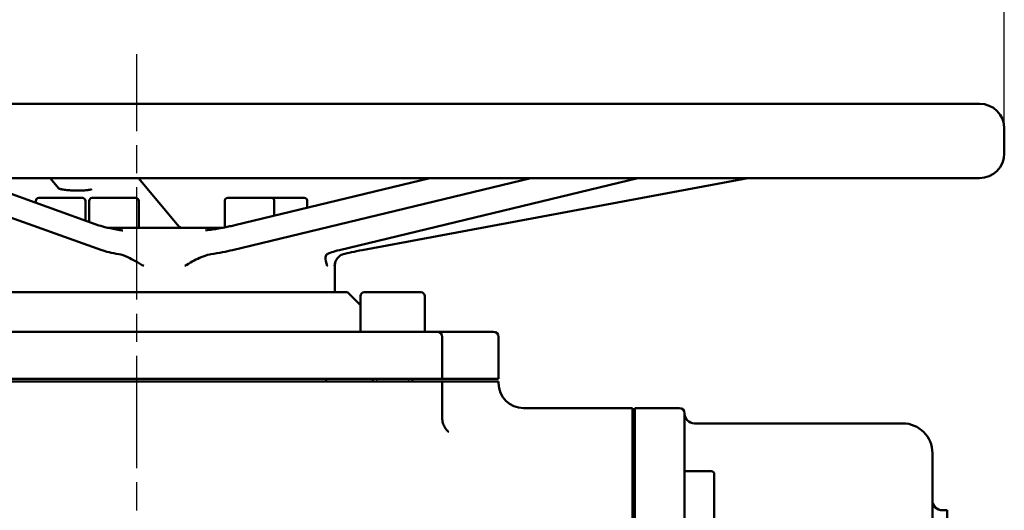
# Model space of a CAD drawing. Header units: millimetres. Extents: x 0 to 1680, y 0 to 1188.
# Tile 25 of 27: x 1271 to 1469, y 823 to 922. Entities that reach past the tile are written whole.
import ezdxf

# ---------------------------------------------------------------- set-up
doc = ezdxf.new("R2010")
doc.units = ezdxf.units.MM
doc.header["$LTSCALE"] = 4
doc.linetypes.add('CHAIN', pattern=[0.7087, 0.4724, -0.0591, 0.1181, -0.0591])
for name, color, linetype, lineweight in [('Видимый контур (ГОСТ)', 7, 'Continuous', 50), ('Линия резьбы (ГОСТ)', 7, 'Continuous', 25), ('Осевая линия (ГОСТ)', 7, 'Continuous', 25), ('Размер (ГОСТ)', 7, 'Continuous', 25)]:
    doc.layers.add(name, color=color, linetype=linetype, lineweight=lineweight)
doc.styles.add('Обычный текст (ГОСТ)', font='GOST Common Italic.ttf')
doc.dimstyles.new('Диаметр (ГОСТ)', dxfattribs={"dimscale": 4, "dimtxt": 3.5, "dimasz": 3.5, "dimexe": 1, "dimexo": 0, "dimgap": 0.5, "dimtad": 1, "dimtxsty": 'Обычный текст (ГОСТ)', "dimblk": 'Filled-1', "dimcen": 0.09, "dimdle": 15, "dimclrd": 256, "dimclre": 256, "dimclrt": 256, "dimazin": 2, "dimtfac": 0.714286, "dimtdec": 3, "dimtmove": 0, "dimatfit": 3, "dimfxl": 1, "dimtolj": 1, "dimlwd": 25, "dimlwe": 25, "dimarcsym": 0})

# ---------------------------------------------------------------- blocks, each defined once
blk = doc.blocks.new('Filled-1')
at = {"color": 0}
for p, q in [((0, 0), (-1, 0.143)), ((-1, 0.143), (-1, -0.143)), ((-1, 0), (0, 0)), ((-1, -0.143), (0, 0))]:
    blk.add_line(p, q, dxfattribs=at)
at = {"color": 0, "flags": 128}
blk.add_lwpolyline([(-1, -0.143), (0, 0), (-1, 0.143), (-1, -0.143)], dxfattribs=at)
at = {"color": 0}
blk.add_solid([(-1, -0.143), (0, 0), (-1, 0.143), (-1, -0.143)], dxfattribs=at)
blk = doc.blocks.new('*D15')
at = {"layer": 'Defpoints', "color": 0, "linetype": 'Continuous', "transparency": 16777216}
for p in [(1469.12, 959.6), (1119.12, 899.6), (1469.12, 899.6)]:
    blk.add_point(p, dxfattribs=at)
at = {"layer": 'Размер (ГОСТ)', "linetype": 'Continuous', "lineweight": 25, "transparency": 16777216}
for p, q in [((1119.12, 899.6), (1119.12, 963.6)), ((1469.12, 899.6), (1469.12, 963.6)), ((1133.12, 959.6), (1455.12, 959.6))]:
    blk.add_line(p, q, dxfattribs=at)
at = {"layer": 'Размер (ГОСТ)', "linetype": 'Continuous', "lineweight": 25, "transparency": 16777216, "xscale": 14, "yscale": 14, "zscale": 14, "rotation": 180}
blk.add_blockref('Filled-1', (1119.12, 959.6), dxfattribs=at)
at = {"layer": 'Размер (ГОСТ)', "linetype": 'Continuous', "lineweight": 25, "transparency": 16777216, "xscale": 14, "yscale": 14, "zscale": 14}
blk.add_blockref('Filled-1', (1469.12, 959.6), dxfattribs=at)
at = {"layer": 'Размер (ГОСТ)', "linetype": 'Continuous', "lineweight": 25, "transparency": 16777216, "insert": (1271.16, 981.74), "char_height": 14, "attachment_point": 1, "style": 'Обычный текст (ГОСТ)'}
blk.add_mtext('\\A1;\\fGOST Common|b0|i1;{\\H14.0000;\ue90d350}', dxfattribs=at)

msp = doc.modelspace()

# ---------------------------------------------------------------- linework, layer by layer
at = {"layer": 'Видимый контур (ГОСТ)'}
for p, q in [((1124.122, 904.597), (1464.122, 904.597)), ((1469.122, 894.597), (1469.122, 899.597)), ((1464.122, 889.597), (1124.122, 889.597)), ((1246.487, 889.597), (1287.07, 875.081)), ((1286.523, 880.078), (1259.912, 889.597)), ((1278.437, 887.492), (1276.681, 889.597)), ((1294.504, 889.597), (1302.681, 879.794)), ((1313.441, 875.081), (1373.614, 889.597)), ((1353.256, 889.597), (1313.925, 880.109)), ((1395.18, 889.597), (1335.006, 875.081)), ((1339.612, 875.081), (1417.383, 889.597)), ((1273.774, 884.997), (1273.774, 884.639)), ((1274.374, 885.597), (1283.174, 885.597)), ((1283.774, 884.997), (1283.774, 881.062)), ((1284.543, 884.997), (1284.543, 880.787)), ((1285.143, 885.597), (1293.943, 885.597)), ((1294.543, 884.997), (1294.543, 879.597)), ((1311.878, 884.997), (1311.878, 879.671)), ((1312.478, 885.597), (1321.278, 885.597)), ((1321.278, 885.597), (1327.934, 885.597)), ((1321.878, 884.997), (1321.878, 882.027)), ((1328.534, 884.997), (1328.534, 883.633)), ((1288.233, 879.597), (1311.486, 879.597)), ((1334.122, 872.12), (1334.122, 866.597)), ((1336.622, 866.597), (1251.622, 866.597)), ((1336.622, 866.597), (1339.24, 863.978)), ((1340.04, 866.597), (1351.44, 866.597)), ((1339.24, 865.797), (1339.24, 858.597)), ((1352.24, 865.797), (1352.24, 858.597)), ((1255.729, 858.597), (1332.515, 858.597)), ((1342.428, 858.597), (1332.515, 858.597)), ((1342.428, 858.597), (1354.74, 858.597)), ((1355.031, 858.597), (1354.74, 858.597)), ((1355.031, 858.597), (1366.122, 858.597)), ((1355.74, 849.097), (1355.74, 857.597)), ((1367.122, 849.097), (1367.122, 857.597)), ((1333.048, 849.097), (1255.195, 849.097)), ((1333.048, 848.597), (1255.195, 848.597)), ((1332.349, 848.597), (1332.349, 849.097)), ((1333.048, 849.097), (1342.06, 849.097)), ((1342.06, 848.597), (1333.048, 848.597)), ((1341.74, 849.097), (1341.74, 848.597)), ((1355.74, 849.097), (1342.06, 849.097)), ((1355.74, 848.597), (1342.06, 848.597)), ((1349.74, 849.097), (1349.74, 848.597)), ((1355.74, 849.097), (1355.877, 849.097)), ((1355.877, 848.597), (1355.74, 848.597)), ((1355.74, 841.265), (1355.74, 848.597)), ((1367.122, 849.097), (1355.877, 849.097)), ((1367.122, 848.597), (1355.877, 848.597)), ((1367.122, 848.221), (1367.122, 848.597)), ((1372.122, 843.221), (1394.122, 843.221)), ((1394.122, 834.271), (1394.122, 843.221)), ((1394.622, 834.271), (1394.622, 843.221)), ((1394.622, 843.221), (1403.622, 843.221)), ((1404.622, 842.221), (1404.622, 833.318)), ((1406.622, 840.147), (1448.622, 840.147)), ((1394.122, 834.271), (1394.122, 827.775)), ((1394.622, 827.775), (1394.622, 834.271)), ((1454.622, 834.147), (1454.622, 706.147)), ((1404.622, 833.318), (1404.622, 827.471)), ((1410.022, 830.509), (1404.622, 830.509)), ((1410.622, 829.909), (1410.622, 821.109)), ((1394.122, 712.519), (1394.122, 827.775)), ((1394.622, 712.519), (1394.622, 827.775)), ((1404.622, 827.471), (1404.622, 712.822)), ((1456.622, 822.615), (1457.622, 822.615)), ((1457.622, 761.647), (1457.622, 822.615))]:
    msp.add_line(p, q, dxfattribs=at)
for centre, radius, start, end in [((1464.122, 899.597), 5, 0, 90), ((1464.122, 894.597), 5, 270, 0), ((1274.374, 884.997), 0.6, 90, 180), ((1283.174, 884.997), 0.6, 0, 90), ((1285.143, 884.997), 0.6, 90, 180), ((1293.943, 884.997), 0.6, 0, 90), ((1312.478, 884.997), 0.6, 90, 180), ((1321.278, 884.997), 0.6, 0, 90), ((1327.934, 884.997), 0.6, 0, 90), ((1340.04, 865.797), 0.8, 90, 180), ((1351.44, 865.797), 0.8, 0, 90), ((1354.74, 857.597), 1, 0, 90), ((1366.122, 857.597), 1, 0, 90), ((1372.122, 848.221), 5, 180, 270), ((1403.622, 842.221), 1, 0, 90), ((1406.622, 842.147), 2, 180, 270), ((1448.622, 834.147), 6, 0, 90), ((1410.022, 829.909), 0.6, 0, 90), ((1456.622, 824.615), 2, 180, 270)]:
    msp.add_arc(centre, radius, start, end, dxfattribs=at)
for centre, major_axis, ratio, start_param, end_param in [((1295.902, 875.081), (9.999, -0.804), 0.1471993, 3.6413997, 4.1560177), ((1306.252, 875.081), (9.999, 1.183), 0.1189125, 4.9858423, 5.5004603), ((1342.195, 875.081), (9.999, 1.183), 0.1189125, 2.3588676, 2.8734857), ((1344.002, 875.081), (-9.999, -1.515), 0.0719813, 5.1559875, 5.6706055)]:
    msp.add_ellipse(centre, major_axis=major_axis, ratio=ratio, start_param=start_param, end_param=end_param, dxfattribs=at)
for points, knots in [([(1285.086, 887.359), (1285.086, 887.359), (1285.076, 887.354), (1285.025, 887.335), (1284.961, 887.316), (1284.76, 887.267), (1284.602, 887.237), (1284.189, 887.179), (1283.92, 887.151), (1283.301, 887.107), (1282.945, 887.093), (1282.196, 887.082), (1281.801, 887.087), (1281.021, 887.116), (1280.636, 887.14), (1279.924, 887.204), (1279.597, 887.245), (1279.048, 887.332), (1278.821, 887.379), (1278.516, 887.461), (1278.418, 887.498), (1278.383, 887.514), (1278.38, 887.516), (1278.38, 887.516)], [0.3163178, 0.3163178, 0.3163178, 0.3163178, 0.3974443, 0.3974443, 0.5570028, 0.5570028, 0.7807818, 0.7807818, 1.0537927, 1.0537927, 1.3506275, 1.3506275, 1.6562861, 1.6562861, 1.9633145, 1.9633145, 2.2653656, 2.2653656, 2.5503195, 2.5503195, 2.7866302, 2.7866302, 2.8329584, 2.8329584, 2.8329584, 2.8329584]), ([(1286.523, 880.078), (1286.951, 879.925), (1287.53, 879.76), (1288.928, 879.436), (1289.776, 879.272), (1290.908, 879.089), (1291.125, 879.055), (1291.347, 879.023)], [0, 0, 0, 0, 0.30354381, 0.30354381, 0.62395517, 0.62395517, 0.69833137, 0.69833137, 0.69833137, 0.69833137]), ([(1302.68, 879.794), (1302.681, 879.795), (1302.702, 879.774), (1302.806, 879.709), (1302.909, 879.655), (1303.046, 879.597)], [4.75473892, 4.75473892, 4.75473892, 4.75473892, 4.84115497, 4.84115497, 4.96448031, 4.96448031, 4.96448031, 4.96448031]), ([(1313.925, 880.109), (1313.615, 880.034), (1313.282, 879.959), (1312.58, 879.809), (1312.209, 879.734), (1311.438, 879.587), (1311.037, 879.514), (1310.209, 879.373), (1309.783, 879.304), (1308.914, 879.17), (1308.471, 879.105), (1308.022, 879.044)], [4.71238898, 4.71238898, 4.71238898, 4.71238898, 4.83798147, 4.83798147, 4.96357396, 4.96357396, 5.08916645, 5.08916645, 5.21475894, 5.21475894, 5.34035143, 5.34035143, 5.34035143, 5.34035143]), ([(1295.546, 871.891), (1295.542, 871.893), (1295.538, 871.896), (1294.417, 872.557), (1293.342, 873.187), (1291.656, 873.955), (1291.05, 874.164), (1290.521, 874.255)], [-0.00146811, -0.00146811, -0.00146811, -0.00146811, 0, 0, 0.3891076, 0.3891076, 0.65713198, 0.65713198, 0.65713198, 0.65713198]), ([(1309.088, 874.255), (1309.031, 874.247), (1308.973, 874.237), (1308.276, 874.108), (1307.567, 873.864), (1305.819, 873.072), (1304.822, 872.496), (1303.835, 871.896), (1303.83, 871.893), (1303.826, 871.891)], [0, 0, 0, 0, 0.01818392, 0.01818392, 0.22049702, 0.22049702, 0.47719105, 0.47719105, 0.47825844, 0.47825844, 0.47825844, 0.47825844]), ([(1332.58, 871.891), (1332.579, 871.893), (1332.578, 871.896), (1332.271, 872.557), (1332.154, 873.187), (1332.244, 873.955), (1332.358, 874.164), (1332.516, 874.255)], [-0.00146813, -0.00146813, -0.00146813, -0.00146813, 0, 0, 0.38910711, 0.38910711, 0.65713197, 0.65713197, 0.65713197, 0.65713197]), ([(1335.758, 874.255), (1335.724, 874.246), (1335.69, 874.236), (1335.29, 874.107), (1334.95, 873.862), (1334.32, 873.07), (1334.098, 872.495), (1334.027, 871.896), (1334.026, 871.893), (1334.026, 871.891)], [0, 0, 0, 0, 0.01854263, 0.01854263, 0.22110033, 0.22110033, 0.47740552, 0.47740552, 0.47847341, 0.47847341, 0.47847341, 0.47847341]), ([(1334.122, 872.12), (1334.122, 872.169), (1334.124, 872.217), (1334.131, 872.312), (1334.137, 872.357), (1334.152, 872.446), (1334.16, 872.489), (1334.18, 872.57), (1334.191, 872.609), (1334.214, 872.683), (1334.227, 872.718), (1334.24, 872.751)], [0.454501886, 0.454501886, 0.454501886, 0.454501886, 0.460628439, 0.460628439, 0.466754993, 0.466754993, 0.472881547, 0.472881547, 0.4790081, 0.4790081, 0.485134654, 0.485134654, 0.485134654, 0.485134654]), ([(1355.74, 841.265), (1355.74, 840.912), (1355.792, 840.548), (1355.976, 839.891), (1356.107, 839.599), (1356.38, 839.127), (1356.52, 838.946), (1356.762, 838.678), (1356.863, 838.589), (1357.008, 838.472), (1357.053, 838.444), (1357.069, 838.434)], [0.81925814, 0.81925814, 0.81925814, 0.81925814, 0.93588439, 0.93588439, 1.05251065, 1.05251065, 1.1691369, 1.1691369, 1.28576315, 1.28576315, 1.4023894, 1.4023894, 1.4023894, 1.4023894])]:
    msp.add_open_spline(points, degree=3, knots=knots, dxfattribs=at)
at = {"layer": 'Линия резьбы (ГОСТ)'}
for p, q in [((1342.484, 849.097), (1342.484, 848.597)), ((1348.996, 848.597), (1348.996, 849.097))]:
    msp.add_line(p, q, dxfattribs=at)
at = {"layer": 'Осевая линия (ГОСТ)', "linetype": 'CHAIN', "ltscale": 11.993792}
msp.add_line((1294.122, 559.097), (1294.122, 914.597), dxfattribs=at)

# ---------------------------------------------------------------- dimensions: what is measured, and where the dimension line sits
at = {"layer": 'Размер (ГОСТ)', "linetype": 'Continuous', "lineweight": 25}
dim = msp.add_linear_dim(base=(1469.122, 959.597), p1=(1119.122, 899.597), p2=(1469.122, 899.597), angle=180, text='\\fGOST Common|b0|i1;{\\H14.0000;\ue90d<>}', dimstyle='Диаметр (ГОСТ)', override={"dimgap": 0.5, "dimdec": 2, "dimtol": 0, "dimlim": 0, "dimtp": 0, "dimtm": 0, "dimtdec": 3, "dimtofl": 0, "dimatfit": 1}, dxfattribs=at)
dim.commit()
dim.dimension.update_dxf_attribs({"geometry": '*D15', "text_midpoint": (1294.122, 959.597), "dimtype": 160})

doc.saveas('drawing.dxf')
